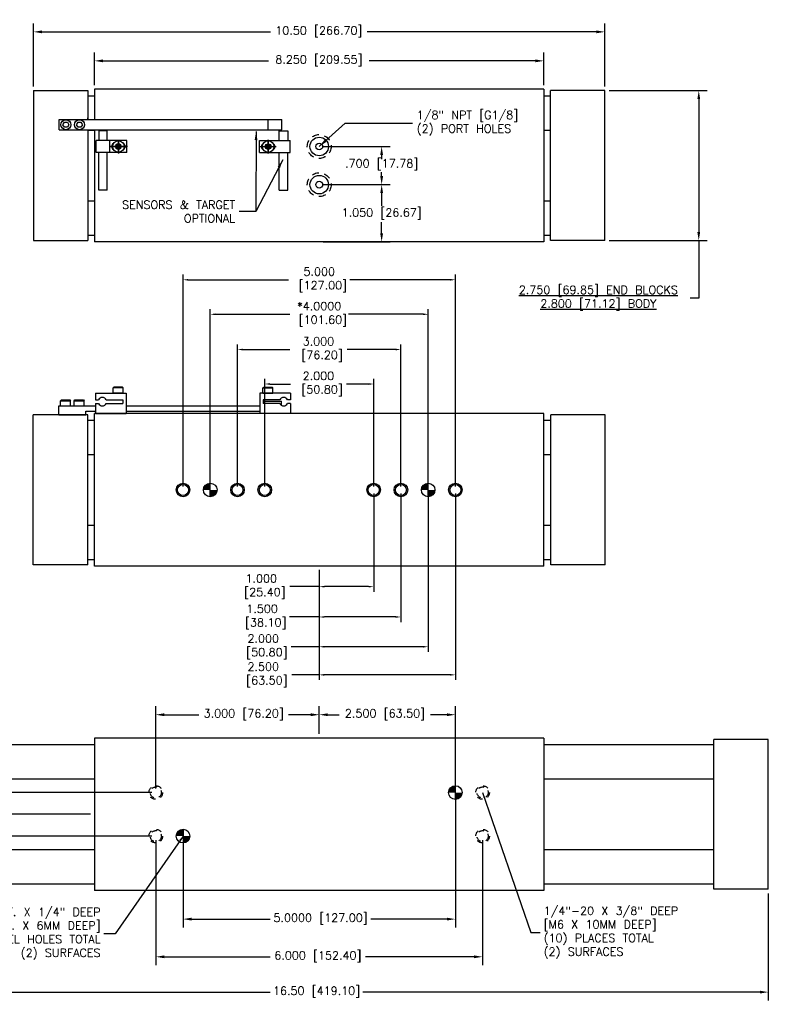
# Model space of a CAD drawing. Extents: x 10.2 to 60.7, y -52.7 to 28.6.
# Tile 2 of 2: x 46.9 to 60.7, y 10.4 to 28.5. Entities that reach past the tile are written whole.
import ezdxf

# ---------------------------------------------------------------- set-up
doc = ezdxf.new("R2010")
doc.units = 0
doc.header["$MEASUREMENT"] = 0
for name, pattern in [('CENTER', [2, 1.25, -0.25, 0.25, -0.25]), ('CENTER2', [1.125, 0.75, -0.125, 0.125, -0.125]), ('DASHED', [0.75, 0.5, -0.25]), ('HIDDEN2', [0.1875, 0.125, -0.0625])]:
    doc.linetypes.add(name, pattern=pattern)
doc.layers.get('0').update_dxf_attribs({"linetype": 'CONTINUOUS'})
doc.layers.get('DEFPOINTS').update_dxf_attribs({"linetype": 'CONTINUOUS'})
doc.layers.add('1', color=7, linetype='CONTINUOUS')
doc.styles.get("Standard").update_dxf_attribs({"font": 'txt.shx', "height": 0.15})
doc.styles.add('STYLE1', font='PER_____.TTF', dxfattribs={"height": 0.15})
doc.dimstyles.new('MILLOMETRIC', dxfattribs={"dimscale": 0, "dimtxt": 0.15, "dimasz": 0.156, "dimexe": 0.156, "dimexo": 0.075, "dimgap": 0.075, "dimtad": 0, "dimtih": 1, "dimtoh": 1, "dimdec": 3, "dimzin": 4, "dimdsep": 46, "dimtxsty": 'Standard', "dimcen": 0.09, "dimadec": 0, "dimazin": 0, "dimtfac": 1, "dimtdec": 3, "dimtofl": 0, "dimtmove": 0, "dimatfit": 3, "dimfxl": 1, "dimtolj": 1, "dimtzin": 4, "dimarcsym": 0})
doc.dimstyles.get("Standard").update_dxf_attribs({"dimtxt": 0.125, "dimasz": 0.094, "dimexe": 0.094, "dimexo": 0.0625, "dimgap": 0.0625, "dimtad": 0, "dimtih": 1, "dimtoh": 1, "dimdec": 3, "dimzin": 4, "dimdsep": 46, "dimtxsty": 'STYLE1', "dimcen": 0.09, "dimadec": 0, "dimazin": 0, "dimtfac": 1, "dimtdec": 4, "dimtofl": 0, "dimtmove": 0, "dimatfit": 3, "dimfxl": 1, "dimtolj": 1, "dimtzin": 4, "dimarcsym": 0})

# ---------------------------------------------------------------- blocks, each defined once
blk = doc.blocks.new('*D253')
at = {"color": 0, "linetype": 'ByBlock'}
for p, q in [((67.756, -4.238), (67.756, -3.079)), ((67.912, -3.235), (72.107, -3.235)), ((78.09, -3.235), (73.882, -3.235)), ((78.246, -4.238), (78.246, -3.079))]:
    blk.add_line(p, q, dxfattribs=at)
for points in [[(67.912, -3.209), (67.912, -3.261), (67.756, -3.235)], [(78.09, -3.209), (78.09, -3.261), (78.246, -3.235)]]:
    blk.add_solid(points, dxfattribs=at)
at = {"layer": 'DEFPOINTS', "color": 0, "linetype": 'ByBlock'}
for p in [(78.246, -3.235), (67.756, -4.313), (78.246, -4.313)]:
    blk.add_point(p, dxfattribs=at)
at = {"color": 0, "linetype": 'ByBlock', "insert": (72.994, -3.235), "char_height": 0.15, "attachment_point": 5}
blk.add_mtext('\\A1;10.50 [266.70]', dxfattribs=at)
blk = doc.blocks.new('*D254')
at = {"color": 0, "linetype": 'ByBlock'}
for p, q in [((44.195, 12.433), (44.195, 10.466)), ((60.685, 12.433), (60.685, 10.466)), ((44.351, 10.622), (51.541, 10.622)), ((60.529, 10.622), (53.241, 10.622))]:
    blk.add_line(p, q, dxfattribs=at)
for points in [[(44.351, 10.648), (44.351, 10.596), (44.195, 10.622)], [(60.529, 10.648), (60.529, 10.596), (60.685, 10.622)]]:
    blk.add_solid(points, dxfattribs=at)
at = {"layer": 'DEFPOINTS', "color": 0, "linetype": 'ByBlock'}
for p in [(44.195, 12.508), (60.685, 12.508), (60.685, 10.622)]:
    blk.add_point(p, dxfattribs=at)
at = {"color": 0, "linetype": 'ByBlock', "insert": (52.391, 10.622), "char_height": 0.15, "attachment_point": 5}
blk.add_mtext('\\A1;16.50 [419.10]', dxfattribs=at)
blk = doc.blocks.new('*D289')
at = {"color": 0, "linetype": 'ByBlock'}
for p, q in [((45.669, -11.072), (46.896, -11.072)), ((46.74, -11.228), (46.74, -11.459)), ((46.74, -11.966), (46.74, -11.759)), ((45.669, -12.122), (46.896, -12.122))]:
    blk.add_line(p, q, dxfattribs=at)
for points in [[(46.714, -11.228), (46.766, -11.228), (46.74, -11.072)], [(46.714, -11.966), (46.766, -11.966), (46.74, -12.122)]]:
    blk.add_solid(points, dxfattribs=at)
at = {"layer": 'DEFPOINTS', "color": 0, "linetype": 'ByBlock'}
for p in [(45.594, -11.072), (46.74, -11.072), (45.594, -12.122)]:
    blk.add_point(p, dxfattribs=at)
at = {"color": 0, "linetype": 'ByBlock', "insert": (46.74, -11.609), "char_height": 0.15, "attachment_point": 5}
blk.add_mtext('\\A1;1.050 [26.67]', dxfattribs=at)
blk = doc.blocks.new('*D290')
at = {"color": 0, "linetype": 'ByBlock'}
for p, q in [((45.669, -10.372), (46.896, -10.372)), ((46.74, -10.528), (46.74, -10.603)), ((46.74, -10.916), (46.74, -10.841)), ((45.669, -11.072), (46.896, -11.072))]:
    blk.add_line(p, q, dxfattribs=at)
for points in [[(46.714, -10.528), (46.766, -10.528), (46.74, -10.372)], [(46.714, -10.916), (46.766, -10.916), (46.74, -11.072)]]:
    blk.add_solid(points, dxfattribs=at)
at = {"layer": 'DEFPOINTS', "color": 0, "linetype": 'ByBlock'}
for p in [(45.594, -10.372), (46.74, -10.372), (45.594, -11.072)]:
    blk.add_point(p, dxfattribs=at)
at = {"color": 0, "linetype": 'ByBlock', "insert": (46.74, -10.707), "char_height": 0.15, "attachment_point": 5}
blk.add_mtext('\\A1;.700 [17.78]', dxfattribs=at)
blk = doc.blocks.new('*D292')
at = {"color": 0, "linetype": 'ByBlock'}
for p, q in [((57.76, 27.158), (59.564, 27.158)), ((59.408, 27.002), (59.408, 24.564)), ((57.76, 24.408), (59.564, 24.408)), ((59.408, 24.408), (59.408, 23.352)), ((59.408, 23.352), (59.252, 23.352))]:
    blk.add_line(p, q, dxfattribs=at)
for points in [[(59.382, 27.002), (59.434, 27.002), (59.408, 27.158)], [(59.382, 24.564), (59.434, 24.564), (59.408, 24.408)]]:
    blk.add_solid(points, dxfattribs=at)
at = {"layer": 'DEFPOINTS', "color": 0, "linetype": 'ByBlock'}
for p in [(57.685, 27.158), (57.685, 24.408), (59.408, 24.408)]:
    blk.add_point(p, dxfattribs=at)
at = {"color": 0, "linetype": 'ByBlock', "insert": (57.565, 23.352), "char_height": 0.15, "attachment_point": 5}
blk.add_mtext('\\A1;\\L2.750 [69.85] END BLOCKS\\P2.800 [71.12] BODY', dxfattribs=at)
blk = doc.blocks.new('*D293')
at = {"color": 0, "linetype": 'ByBlock'}
for p, q in [((49.005, 13.187), (49.005, 10.893)), ((55.005, 13.187), (55.005, 10.893)), ((49.161, 11.049), (51.105, 11.049)), ((54.849, 11.049), (52.855, 11.049))]:
    blk.add_line(p, q, dxfattribs=at)
for points in [[(49.161, 11.075), (49.161, 11.023), (49.005, 11.049)], [(54.849, 11.075), (54.849, 11.023), (55.005, 11.049)]]:
    blk.add_solid(points, dxfattribs=at)
at = {"layer": 'DEFPOINTS', "color": 0, "linetype": 'ByBlock'}
for p in [(49.005, 13.262), (55.005, 13.262), (49.005, 11.049)]:
    blk.add_point(p, dxfattribs=at)
at = {"color": 0, "linetype": 'ByBlock', "insert": (51.98, 11.049), "char_height": 0.15, "attachment_point": 5}
blk.add_mtext('\\A1;6.000 [152.40]', dxfattribs=at)
blk = doc.blocks.new('*D294')
at = {"color": 0, "linetype": 'ByBlock'}
for p, q in [((49.44, 14.358), (49.44, 15.866)), ((52.44, 15.358), (52.44, 15.866)), ((49.596, 15.71), (50.229, 15.71)), ((52.284, 15.71), (51.879, 15.71))]:
    blk.add_line(p, q, dxfattribs=at)
for points in [[(49.596, 15.736), (49.596, 15.684), (49.44, 15.71)], [(52.284, 15.736), (52.284, 15.684), (52.44, 15.71)]]:
    blk.add_solid(points, dxfattribs=at)
at = {"layer": 'DEFPOINTS', "color": 0, "linetype": 'ByBlock'}
for p in [(52.44, 15.71), (52.44, 15.283), (49.44, 14.283)]:
    blk.add_point(p, dxfattribs=at)
at = {"color": 0, "linetype": 'ByBlock', "insert": (51.054, 15.71), "char_height": 0.15, "attachment_point": 5}
blk.add_mtext('\\A1;3.000 [76.20]', dxfattribs=at)
blk = doc.blocks.new('*D295')
at = {"color": 0, "linetype": 'ByBlock'}
for p, q in [((54.94, 14.208), (54.94, 11.805)), ((49.94, 13.408), (49.94, 11.805)), ((50.096, 11.961), (51.54, 11.961)), ((54.784, 11.961), (53.39, 11.961))]:
    blk.add_line(p, q, dxfattribs=at)
for points in [[(50.096, 11.987), (50.096, 11.935), (49.94, 11.961)], [(54.784, 11.987), (54.784, 11.935), (54.94, 11.961)]]:
    blk.add_solid(points, dxfattribs=at)
at = {"layer": 'DEFPOINTS', "color": 0, "linetype": 'ByBlock'}
for p in [(54.94, 14.283), (49.94, 13.483), (54.94, 11.961)]:
    blk.add_point(p, dxfattribs=at)
at = {"color": 0, "linetype": 'ByBlock', "insert": (52.465, 11.961), "char_height": 0.15, "attachment_point": 5}
blk.add_mtext('\\A1;5.0000 [127.00]', dxfattribs=at)
blk = doc.blocks.new('*D296')
at = {"color": 0, "linetype": 'ByBlock'}
for p, q in [((52.44, 15.358), (52.44, 15.866)), ((54.94, 14.358), (54.94, 15.866)), ((52.596, 15.71), (52.809, 15.71)), ((54.784, 15.71), (54.484, 15.71))]:
    blk.add_line(p, q, dxfattribs=at)
for points in [[(52.596, 15.736), (52.596, 15.684), (52.44, 15.71)], [(54.784, 15.736), (54.784, 15.684), (54.94, 15.71)]]:
    blk.add_solid(points, dxfattribs=at)
at = {"layer": 'DEFPOINTS', "color": 0, "linetype": 'ByBlock'}
for p in [(52.44, 15.71), (52.44, 15.283), (54.94, 14.283)]:
    blk.add_point(p, dxfattribs=at)
at = {"color": 0, "linetype": 'ByBlock', "insert": (53.647, 15.71), "char_height": 0.15, "attachment_point": 5}
blk.add_mtext('\\A1;2.500 [63.50]', dxfattribs=at)
blk = doc.blocks.new('*D297')
at = {"color": 0, "linetype": 'ByBlock'}
for p, q in [((41.702, 14.283), (41.702, 15.147)), ((41.702, 15.147), (41.858, 15.147)), ((49.365, 14.283), (41.546, 14.283)), ((41.702, 13.639), (41.702, 14.127)), ((49.365, 13.483), (41.546, 13.483))]:
    blk.add_line(p, q, dxfattribs=at)
for points in [[(41.676, 14.127), (41.728, 14.127), (41.702, 14.283)], [(41.676, 13.639), (41.728, 13.639), (41.702, 13.483)]]:
    blk.add_solid(points, dxfattribs=at)
at = {"layer": 'DEFPOINTS', "color": 0, "linetype": 'ByBlock'}
for p in [(49.44, 14.283), (41.702, 13.483), (49.44, 13.483)]:
    blk.add_point(p, dxfattribs=at)
at = {"color": 0, "linetype": 'ByBlock', "insert": (42.62, 15.147), "char_height": 0.15, "attachment_point": 5}
blk.add_mtext('\\A1;.800 [20.32]', dxfattribs=at)
blk = doc.blocks.new('*D298')
at = {"color": 0, "linetype": 'ByBlock'}
for p, q in [((42.398, 14.439), (42.398, 14.65)), ((42.398, 14.65), (42.554, 14.65)), ((49.365, 14.283), (42.242, 14.283)), ((48.24, 13.883), (42.242, 13.883)), ((42.398, 13.727), (42.398, 13.571))]:
    blk.add_line(p, q, dxfattribs=at)
for points in [[(42.372, 14.439), (42.424, 14.439), (42.398, 14.283)], [(42.372, 13.727), (42.424, 13.727), (42.398, 13.883)]]:
    blk.add_solid(points, dxfattribs=at)
at = {"layer": 'DEFPOINTS', "color": 0, "linetype": 'ByBlock'}
for p in [(49.44, 14.283), (42.398, 13.883), (48.315, 13.883)]:
    blk.add_point(p, dxfattribs=at)
at = {"color": 0, "linetype": 'ByBlock', "insert": (43.267, 14.65), "char_height": 0.15, "attachment_point": 5}
blk.add_mtext('\\A1;.400 [10.16]', dxfattribs=at)
blk = doc.blocks.new('*D301')
at = {"color": 0, "linetype": 'ByBlock'}
for p, q in [((68.201, 15.137), (68.201, 15.739)), ((76.451, 15.137), (76.451, 15.739)), ((68.357, 15.583), (71.395, 15.583)), ((76.295, 15.583), (73.245, 15.583))]:
    blk.add_line(p, q, dxfattribs=at)
for points in [[(68.357, 15.609), (68.357, 15.557), (68.201, 15.583)], [(76.295, 15.609), (76.295, 15.557), (76.451, 15.583)]]:
    blk.add_solid(points, dxfattribs=at)
at = {"layer": 'DEFPOINTS', "color": 0, "linetype": 'ByBlock'}
for p in [(76.451, 15.583), (68.201, 15.062), (76.451, 15.062)]:
    blk.add_point(p, dxfattribs=at)
at = {"color": 0, "linetype": 'ByBlock', "insert": (72.32, 15.583), "char_height": 0.15, "attachment_point": 5}
blk.add_mtext('\\A1;8.250 [209.55]', dxfattribs=at)
blk = doc.blocks.new('*D369')
at = {"color": 0, "linetype": 'ByBlock'}
for p, q in [((49.94, 19.895), (49.94, 23.782)), ((50.034, 23.688), (51.877, 23.688)), ((54.846, 23.688), (53.002, 23.688)), ((54.94, 19.895), (54.94, 23.782))]:
    blk.add_line(p, q, dxfattribs=at)
for points in [[(50.034, 23.703), (50.034, 23.672), (49.94, 23.688)], [(54.846, 23.703), (54.846, 23.672), (54.94, 23.688)]]:
    blk.add_solid(points, dxfattribs=at)
at = {"layer": 'DEFPOINTS', "color": 0, "linetype": 'ByBlock'}
for p in [(54.94, 23.688), (49.94, 19.833), (54.94, 19.833)]:
    blk.add_point(p, dxfattribs=at)
at = {"color": 0, "linetype": 'ByBlock', "insert": (52.44, 23.688), "char_height": 0.15, "attachment_point": 5}
blk.add_mtext('\\A1;5.000\\P [127.00]', dxfattribs=at)
blk = doc.blocks.new('*D370')
at = {"color": 0, "linetype": 'ByBlock'}
for p, q in [((50.44, 19.895), (50.44, 23.149)), ((54.44, 19.895), (54.44, 23.149)), ((50.534, 23.055), (51.902, 23.055)), ((54.346, 23.055), (52.977, 23.055))]:
    blk.add_line(p, q, dxfattribs=at)
for points in [[(50.534, 23.071), (50.534, 23.039), (50.44, 23.055)], [(54.346, 23.071), (54.346, 23.039), (54.44, 23.055)]]:
    blk.add_solid(points, dxfattribs=at)
at = {"layer": 'DEFPOINTS', "color": 0, "linetype": 'ByBlock'}
for p in [(54.44, 23.055), (50.44, 19.833), (54.44, 19.833)]:
    blk.add_point(p, dxfattribs=at)
at = {"color": 0, "linetype": 'ByBlock', "insert": (52.44, 23.055), "char_height": 0.15, "attachment_point": 5}
blk.add_mtext('\\A1;*4.0000\\P [101.60]', dxfattribs=at)
blk = doc.blocks.new('*D371')
at = {"color": 0, "linetype": 'ByBlock'}
for p, q in [((53.44, 19.77), (53.44, 17.965)), ((52.44, 18.37), (52.44, 17.965)), ((52.44, 18.059), (51.901, 18.059)), ((53.346, 18.059), (52.534, 18.059))]:
    blk.add_line(p, q, dxfattribs=at)
for points in [[(52.534, 18.074), (52.534, 18.043), (52.44, 18.059)], [(53.346, 18.074), (53.346, 18.043), (53.44, 18.059)]]:
    blk.add_solid(points, dxfattribs=at)
at = {"layer": 'DEFPOINTS', "color": 0, "linetype": 'ByBlock'}
for p in [(53.44, 19.833), (52.44, 18.433), (53.44, 18.059)]:
    blk.add_point(p, dxfattribs=at)
at = {"color": 0, "linetype": 'ByBlock', "insert": (51.376, 18.059), "char_height": 0.15, "attachment_point": 5}
blk.add_mtext('\\A1;1.000\\P [25.40]', dxfattribs=at)
blk = doc.blocks.new('*D372')
at = {"color": 0, "linetype": 'ByBlock'}
for p, q in [((53.94, 19.77), (53.94, 17.409)), ((52.44, 18.37), (52.44, 17.409)), ((52.44, 17.503), (51.892, 17.503)), ((53.846, 17.503), (52.534, 17.503))]:
    blk.add_line(p, q, dxfattribs=at)
for points in [[(52.534, 17.518), (52.534, 17.487), (52.44, 17.503)], [(53.846, 17.518), (53.846, 17.487), (53.94, 17.503)]]:
    blk.add_solid(points, dxfattribs=at)
at = {"layer": 'DEFPOINTS', "color": 0, "linetype": 'ByBlock'}
for p in [(53.94, 19.833), (52.44, 18.433), (53.94, 17.503)]:
    blk.add_point(p, dxfattribs=at)
at = {"color": 0, "linetype": 'ByBlock', "insert": (51.392, 17.503), "char_height": 0.15, "attachment_point": 5}
blk.add_mtext('\\A1;1.500\\P [38.10]', dxfattribs=at)
blk = doc.blocks.new('*D373')
at = {"color": 0, "linetype": 'ByBlock'}
for p, q in [((54.44, 19.77), (54.44, 16.863)), ((52.44, 18.37), (52.44, 16.863)), ((52.44, 16.957), (51.924, 16.957)), ((54.346, 16.957), (52.534, 16.957))]:
    blk.add_line(p, q, dxfattribs=at)
for points in [[(52.534, 16.973), (52.534, 16.941), (52.44, 16.957)], [(54.346, 16.973), (54.346, 16.941), (54.44, 16.957)]]:
    blk.add_solid(points, dxfattribs=at)
at = {"layer": 'DEFPOINTS', "color": 0, "linetype": 'ByBlock'}
for p in [(54.44, 19.833), (52.44, 18.433), (54.44, 16.957)]:
    blk.add_point(p, dxfattribs=at)
at = {"color": 0, "linetype": 'ByBlock', "insert": (51.412, 16.957), "char_height": 0.15, "attachment_point": 5}
blk.add_mtext('\\A1;2.000\\P [50.80]', dxfattribs=at)
blk = doc.blocks.new('*D374')
at = {"color": 0, "linetype": 'ByBlock'}
for p, q in [((54.94, 19.77), (54.94, 16.347)), ((52.44, 18.37), (52.44, 16.347)), ((52.44, 16.441), (51.937, 16.441)), ((54.846, 16.441), (52.534, 16.441))]:
    blk.add_line(p, q, dxfattribs=at)
for points in [[(52.534, 16.457), (52.534, 16.426), (52.44, 16.441)], [(54.846, 16.457), (54.846, 16.426), (54.94, 16.441)]]:
    blk.add_solid(points, dxfattribs=at)
at = {"layer": 'DEFPOINTS', "color": 0, "linetype": 'ByBlock'}
for p in [(54.94, 19.833), (52.44, 18.433), (54.94, 16.441)]:
    blk.add_point(p, dxfattribs=at)
at = {"color": 0, "linetype": 'ByBlock', "insert": (51.412, 16.441), "char_height": 0.15, "attachment_point": 5}
blk.add_mtext('\\A1;2.500\\P [63.50]', dxfattribs=at)
blk = doc.blocks.new('*D375')
at = {"color": 0, "linetype": 'ByBlock'}
for p, q in [((51.44, 19.895), (51.44, 21.87)), ((53.44, 19.895), (53.44, 21.87)), ((51.534, 21.776), (51.913, 21.776)), ((53.346, 21.776), (52.938, 21.776))]:
    blk.add_line(p, q, dxfattribs=at)
for points in [[(51.534, 21.792), (51.534, 21.76), (51.44, 21.776)], [(53.346, 21.792), (53.346, 21.76), (53.44, 21.776)]]:
    blk.add_solid(points, dxfattribs=at)
at = {"layer": 'DEFPOINTS', "color": 0, "linetype": 'ByBlock'}
for p in [(53.44, 21.776), (51.44, 19.833), (53.44, 19.833)]:
    blk.add_point(p, dxfattribs=at)
at = {"color": 0, "linetype": 'ByBlock', "insert": (52.426, 21.776), "char_height": 0.15, "attachment_point": 5}
blk.add_mtext('\\A1;2.000\\P [50.80]', dxfattribs=at)
blk = doc.blocks.new('*D376')
at = {"color": 0, "linetype": 'ByBlock'}
for p, q in [((50.94, 19.895), (50.94, 22.503)), ((51.034, 22.409), (51.901, 22.409)), ((53.846, 22.409), (52.951, 22.409)), ((53.94, 19.895), (53.94, 22.503))]:
    blk.add_line(p, q, dxfattribs=at)
for points in [[(51.034, 22.424), (51.034, 22.393), (50.94, 22.409)], [(53.846, 22.424), (53.846, 22.393), (53.94, 22.409)]]:
    blk.add_solid(points, dxfattribs=at)
at = {"layer": 'DEFPOINTS', "color": 0, "linetype": 'ByBlock'}
for p in [(50.94, 22.409), (50.94, 19.833), (53.94, 19.833)]:
    blk.add_point(p, dxfattribs=at)
at = {"color": 0, "linetype": 'ByBlock', "insert": (52.426, 22.409), "char_height": 0.15, "attachment_point": 5}
blk.add_mtext('\\A1;3.000\\P [76.20]', dxfattribs=at)

msp = doc.modelspace()

# ---------------------------------------------------------------- hatches: boundary and pattern name
for points in [[(50.31485, 19.83273), (50.43985, 19.83273), (50.43985, 19.95773, 0.41421356)], [(54.31485, 19.83273), (54.43985, 19.83273), (54.43985, 19.95773, 0.41421356)], [(50.43985, 19.70773, 0.41421356), (50.56485, 19.83273), (50.43985, 19.83273)], [(54.43985, 19.70773, 0.41421356), (54.56485, 19.83273), (54.43985, 19.83273)], [(54.81485, 14.28288), (54.93985, 14.28288), (54.93985, 14.40788, 0.41421356)], [(54.93985, 14.15788, 0.41421356), (55.06485, 14.28288), (54.93985, 14.28288)], [(49.93985, 13.60788, 0.41421356), (49.81485, 13.48288), (49.93985, 13.48288)], [(50.06485, 13.48288), (49.93985, 13.48288), (49.93985, 13.35788, 0.41421356)]]:
    msp.add_hatch(color=256).paths.add_polyline_path(points)

# ---------------------------------------------------------------- linework, layer by layer
at = {"linetype": 'Continuous'}
for p, q in [((47.19485, 27.15758), (47.19485, 24.40758)), ((47.19485, 27.15758), (48.19485, 27.15758)), ((48.19485, 27.15758), (48.19485, 26.62633)), ((56.56485, 27.18258), (48.31485, 27.18258)), ((56.56485, 27.18258), (56.56485, 24.38258)), ((57.68485, 27.15758), (56.68485, 27.15758)), ((56.68485, 24.40758), (56.68485, 27.15758)), ((56.68485, 24.40758), (56.68485, 27.15758)), ((56.68485, 24.40758), (56.68485, 27.15758)), ((57.68485, 24.40758), (57.68485, 27.15758)), ((48.19485, 26.43883), (48.19485, 24.40758)), ((48.31485, 26.43883), (48.31485, 24.38258)), ((48.54984, 26.42284), (48.39236, 26.42284)), ((51.70486, 26.42165), (51.86234, 26.42165)), ((56.56485, 26.43308), (56.56485, 25.13208)), ((47.19485, 24.40758), (48.19485, 24.40758)), ((56.56485, 24.38258), (48.31485, 24.38258)), ((57.68485, 24.40758), (56.68485, 24.40758)), ((47.18985, 18.45773), (47.18985, 21.20773)), ((48.18985, 21.20773), (47.18985, 21.20773)), ((48.18985, 21.20773), (48.15739, 21.20773)), ((48.18985, 18.45773), (48.18985, 21.20773)), ((56.56485, 21.23273), (48.31485, 21.23273)), ((48.31485, 18.43273), (48.31485, 21.23273)), ((48.33399, 21.23273), (48.89649, 21.23273)), ((51.91071, 21.23273), (51.34821, 21.23273)), ((56.56485, 18.43273), (56.56485, 21.23273)), ((57.68985, 21.20773), (56.68985, 21.20773)), ((56.68985, 18.45773), (56.68985, 21.20773)), ((57.68985, 18.45773), (57.68985, 21.20773)), ((48.18985, 18.45773), (47.18985, 18.45773)), ((56.56485, 18.43273), (48.31485, 18.43273)), ((57.68985, 18.45773), (56.68985, 18.45773)), ((56.56485, 15.28288), (48.31485, 15.28288)), ((48.31485, 15.28288), (48.31485, 12.48288)), ((56.56485, 15.28288), (56.56485, 12.48288)), ((59.68485, 12.50788), (59.68485, 15.25788)), ((60.68485, 15.25788), (59.68485, 15.25788)), ((59.68485, 12.50788), (59.68485, 15.25788)), ((60.68485, 12.50788), (60.68485, 15.25788)), ((56.56485, 14.53338), (56.56485, 13.23238)), ((56.56485, 12.48288), (48.31485, 12.48288)), ((60.68485, 12.50788), (59.68485, 12.50788))]:
    msp.add_line(p, q, dxfattribs=at)
at = {"linetype": 'CENTER'}
msp.add_line((48.31485, 27.18258), (48.31485, 26.62633), dxfattribs=at)
at = {"color": 7, "linetype": 'Continuous'}
for p, q in [((48.31485, 27.05808), (48.19485, 27.05808)), ((56.68485, 27.05808), (56.56485, 27.05808)), ((48.19485, 26.43308), (48.31485, 26.43308)), ((48.54984, 26.24195), (48.54984, 26.42284)), ((48.54984, 26.2732), (48.54984, 26.42284)), ((51.70486, 26.27202), (51.70486, 26.42165)), ((51.70486, 26.24077), (51.70486, 26.42165)), ((56.56485, 26.43308), (56.68485, 26.43308)), ((48.3461, 26.0232), (48.3461, 26.24195)), ((48.5961, 26.0232), (48.5961, 26.24195)), ((48.9086, 26.0232), (48.9086, 26.24195)), ((51.3461, 26.02202), (51.3461, 26.24077)), ((51.9086, 26.02202), (51.9086, 26.24077)), ((48.39236, 25.3332), (48.39236, 26.0232)), ((48.54984, 25.3332), (48.54984, 26.0232)), ((48.7211, 26.15062), (48.75235, 26.16866)), ((48.75235, 26.16866), (48.7211, 26.15062)), ((48.7211, 26.11454), (48.7211, 26.15062)), ((48.7211, 26.15062), (48.7211, 26.11454)), ((48.75235, 26.09649), (48.7211, 26.11454)), ((48.7211, 26.11454), (48.75235, 26.09649)), ((48.75235, 26.16866), (48.7836, 26.15062)), ((48.7836, 26.15062), (48.75235, 26.16866)), ((48.7836, 26.11454), (48.75235, 26.09649)), ((48.75235, 26.09649), (48.7836, 26.11454)), ((48.7836, 26.15062), (48.7836, 26.11454)), ((48.7836, 26.11454), (48.7836, 26.15062)), ((51.50235, 26.16748), (51.4711, 26.14943)), ((51.4711, 26.14943), (51.4711, 26.11335)), ((51.4711, 26.11335), (51.50235, 26.09531)), ((51.5336, 26.14943), (51.50235, 26.16748)), ((51.50235, 26.09531), (51.5336, 26.11335)), ((51.5336, 26.11335), (51.5336, 26.14943)), ((51.70486, 25.33202), (51.70486, 26.02202)), ((51.86234, 25.33202), (51.86234, 26.02202)), ((48.54984, 25.33145), (48.39236, 25.33145)), ((51.70486, 25.33027), (51.86234, 25.33027)), ((48.31485, 25.13208), (48.19485, 25.13208)), ((56.68485, 25.13208), (56.56485, 25.13208)), ((48.19485, 24.50708), (48.31485, 24.50708)), ((56.56485, 24.50708), (56.68485, 24.50708)), ((48.33399, 21.60848), (48.33399, 21.48373)), ((48.33399, 21.60848), (48.89649, 21.60848)), ((48.89649, 21.60848), (48.89649, 21.23273)), ((51.34821, 21.60848), (51.34821, 21.23273)), ((51.91071, 21.60848), (51.34821, 21.60848)), ((51.91071, 21.60848), (51.91071, 21.48373)), ((48.33399, 21.48373), (48.38752, 21.48373)), ((48.33399, 21.42123), (48.38752, 21.42123)), ((48.33399, 21.42123), (48.33399, 21.23273)), ((48.53045, 21.48373), (48.83399, 21.48373)), ((48.53045, 21.42123), (48.83399, 21.42123)), ((48.83399, 21.48373), (48.83399, 21.42123)), ((51.41071, 21.48373), (51.41071, 21.42123)), ((51.71425, 21.48373), (51.41071, 21.48373)), ((51.71425, 21.42123), (51.41071, 21.42123)), ((51.91071, 21.48373), (51.85718, 21.48373)), ((51.91071, 21.42123), (51.85718, 21.42123)), ((51.91071, 21.42123), (51.91071, 21.23273)), ((48.31485, 21.10823), (48.18985, 21.10823)), ((56.68985, 21.10823), (56.56485, 21.10823)), ((48.18985, 20.48323), (48.31485, 20.48323)), ((56.56485, 20.48323), (56.68985, 20.48323)), ((48.31485, 19.18223), (48.18985, 19.18223)), ((56.68985, 19.18223), (56.56485, 19.18223)), ((48.18985, 18.55723), (48.31485, 18.55723)), ((56.56485, 18.55723), (56.68985, 18.55723)), ((48.31485, 15.15838), (45.19485, 15.15838)), ((59.68485, 15.15838), (56.56485, 15.15838)), ((45.19485, 14.53338), (48.31485, 14.53338)), ((56.56485, 14.53338), (59.68485, 14.53338)), ((48.31485, 13.23238), (45.19485, 13.23238)), ((59.68485, 13.23238), (56.56485, 13.23238)), ((45.19485, 12.60738), (48.31485, 12.60738)), ((56.56485, 12.60738), (59.68485, 12.60738))]:
    msp.add_line(p, q, dxfattribs=at)
at = {"color": 7, "linetype": 'CENTER2'}
for p, q in [((48.75235, 26.00758), (48.75235, 26.2552)), ((48.75235, 26.00758), (48.75235, 26.2552)), ((51.50235, 26.00758), (51.50235, 26.2552)), ((51.50235, 26.00639), (51.50235, 26.25402)), ((48.5866, 26.13258), (48.8991, 26.13258)), ((48.9181, 26.13258), (48.6056, 26.13258)), ((51.3366, 26.13139), (51.6491, 26.13139))]:
    msp.add_line(p, q, dxfattribs=at)
for p, q in [((50.43985, 19.70773), (50.43985, 19.95773)), ((54.43985, 19.70773), (54.43985, 19.95773)), ((54.93985, 14.15788), (54.93985, 14.40788)), ((49.93985, 13.60788), (49.93985, 13.35788))]:
    msp.add_line(p, q)
at = {"color": 7, "linetype": 'Continuous'}
for centre, radius in [((48.75235, 26.13258), 0.1065), ((48.75235, 26.13258), 0.1065), ((51.50235, 26.13139), 0.1065), ((48.75235, 26.13258), 0.05063), ((48.75235, 26.13258), 0.05063), ((51.50235, 26.13139), 0.05063), ((49.93985, 19.83273), 0.125), ((49.93985, 19.83273), 0.1005), ((50.43985, 19.83273), 0.125), ((50.93985, 19.83273), 0.125), ((50.93985, 19.83273), 0.1005), ((51.43985, 19.83273), 0.125), ((51.43985, 19.83273), 0.1005), ((53.43985, 19.83273), 0.125), ((53.43985, 19.83273), 0.1005), ((53.93985, 19.83273), 0.125), ((53.93985, 19.83273), 0.1005), ((54.43985, 19.83273), 0.125), ((54.93985, 19.83273), 0.125), ((54.93985, 19.83273), 0.1005)]:
    msp.add_circle(centre, radius, dxfattribs=at)
at = {"linetype": 'HIDDEN2'}
for centre in [(52.43985, 26.13258), (52.43985, 25.43258)]:
    msp.add_circle(centre, 0.21875, dxfattribs=at)
at = {"linetype": 'Continuous'}
for centre, radius in [((52.43985, 26.13258), 0.1695), ((52.43985, 26.13258), 0.0625), ((52.43985, 25.43258), 0.1695), ((52.43985, 25.43258), 0.0625)]:
    msp.add_circle(centre, radius, dxfattribs=at)
at = {"linetype": 'DASHED', "ltscale": 0.135}
for centre, radius in [((49.43985, 14.28288), 0.125), ((49.43985, 14.28288), 0.125), ((49.43985, 14.28288), 0.102), ((49.43985, 14.28288), 0.102), ((55.43985, 14.28288), 0.125), ((55.43985, 14.28288), 0.102), ((49.43985, 13.48288), 0.125), ((49.43985, 13.48288), 0.102), ((55.43985, 13.48288), 0.125), ((55.43985, 13.48288), 0.102)]:
    msp.add_circle(centre, radius, dxfattribs=at)
for centre in [(54.93985, 14.28288), (49.93985, 13.48288)]:
    msp.add_circle(centre, 0.125)
at = {"color": 7, "linetype": 'Continuous'}
for centre, start, end in [((48.45899, 21.45248), 23.618258, 156.381742), ((51.78571, 21.45248), 23.618258, 156.381742), ((48.45899, 21.45248), 203.618258, 336.381742), ((51.78571, 21.45248), 203.618258, 336.381742)]:
    msp.add_arc(centre, 0.078, start, end, dxfattribs=at)
at = {"layer": '1', "linetype": 'Continuous'}
for p, q in [((47.66385, 26.43883), (47.66385, 26.62633)), ((47.66385, 26.62633), (51.75385, 26.62633)), ((47.73458, 26.53258), (47.76172, 26.57958)), ((47.76172, 26.57958), (47.81599, 26.57958)), ((47.81599, 26.57958), (47.84312, 26.53258)), ((47.98458, 26.53258), (48.01172, 26.57958)), ((48.01172, 26.57958), (48.06599, 26.57958)), ((48.06599, 26.57958), (48.09312, 26.53258)), ((48.19485, 26.62633), (48.19485, 26.65758)), ((51.50385, 26.43883), (51.50385, 26.62514)), ((51.50385, 26.43883), (51.50385, 26.62514)), ((51.75385, 26.43883), (51.75385, 26.62514)), ((51.75385, 26.43883), (51.75385, 26.62514)), ((47.66385, 26.43883), (51.75385, 26.43883)), ((47.76172, 26.48558), (47.73458, 26.53258)), ((47.81599, 26.48558), (47.76172, 26.48558)), ((47.84312, 26.53258), (47.81599, 26.48558)), ((48.01172, 26.48558), (47.98458, 26.53258)), ((48.06599, 26.48558), (48.01172, 26.48558)), ((48.09312, 26.53258), (48.06599, 26.48558)), ((48.67035, 21.72048), (48.65535, 21.70548)), ((48.65535, 21.60848), (48.65535, 21.70548)), ((48.83935, 21.70548), (48.65535, 21.70548)), ((48.82435, 21.72048), (48.67035, 21.72048)), ((48.83935, 21.70548), (48.82435, 21.72048)), ((48.83935, 21.60848), (48.83935, 21.70548)), ((51.40535, 21.70548), (51.42035, 21.72048)), ((51.40535, 21.70548), (51.58935, 21.70548)), ((51.40535, 21.60848), (51.40535, 21.70548)), ((51.42035, 21.72048), (51.57435, 21.72048)), ((51.57435, 21.72048), (51.58935, 21.70548)), ((51.58935, 21.60848), (51.58935, 21.70548)), ((48.83935, 21.60848), (48.65535, 21.60848)), ((51.40535, 21.60848), (51.58935, 21.60848)), ((47.65739, 21.37273), (48.15739, 21.37273)), ((47.65739, 21.20773), (47.65739, 21.37273)), ((47.65739, 21.37273), (48.33399, 21.37273)), ((47.65739, 21.20773), (47.65739, 21.37273)), ((47.69085, 21.46973), (47.70585, 21.48473)), ((47.69085, 21.46973), (47.87485, 21.46973)), ((47.69085, 21.37273), (47.69085, 21.46973)), ((47.69085, 21.37273), (47.87485, 21.37273)), ((47.70585, 21.48473), (47.85985, 21.48473)), ((47.85985, 21.48473), (47.87485, 21.46973)), ((47.87485, 21.37273), (47.87485, 21.46973)), ((47.94135, 21.46973), (47.95635, 21.48473)), ((47.94135, 21.37273), (47.94135, 21.46973)), ((47.94135, 21.46973), (48.12535, 21.46973)), ((47.94135, 21.37273), (48.12535, 21.37273)), ((47.95635, 21.48473), (48.11035, 21.48473)), ((48.11035, 21.48473), (48.12535, 21.46973)), ((48.12535, 21.37273), (48.12535, 21.46973)), ((48.89649, 21.37273), (51.34821, 21.37273)), ((51.43864, 21.42123), (51.43864, 21.46398)), ((51.74739, 21.38455), (51.74739, 21.46398)), ((47.65739, 21.20773), (48.15739, 21.20773)), ((48.15739, 21.20773), (48.15739, 21.27898))]:
    msp.add_line(p, q, dxfattribs=at)
at = {"layer": '1', "color": 7, "linetype": 'Continuous'}
for p, q in [((48.39236, 26.42284), (48.39236, 26.24195)), ((51.86234, 26.42165), (51.86234, 26.24077)), ((48.9086, 26.24195), (48.3461, 26.24195)), ((51.3461, 26.24077), (51.9086, 26.24077)), ((48.9086, 26.0232), (48.3461, 26.0232)), ((51.3461, 26.02202), (51.9086, 26.02202)), ((51.43864, 21.46398), (51.74739, 21.46398)), ((48.15739, 21.27898), (48.33399, 21.27898)), ((48.89649, 21.27898), (51.34821, 21.27898))]:
    msp.add_line(p, q, dxfattribs=at)
at = {"layer": '1', "color": 7, "linetype": 'CENTER2'}
for p, q in [((48.75235, 26.25758), (48.75235, 26.0027)), ((48.75235, 26.25758), (48.75235, 26.0027)), ((51.50235, 26.25639), (51.50235, 26.00152))]:
    msp.add_line(p, q, dxfattribs=at)
at = {"layer": '1', "linetype": 'Continuous'}
for centre in [(47.78885, 26.53258), (47.78885, 26.53258), (48.03885, 26.53258), (48.03885, 26.53258)]:
    msp.add_circle(centre, 0.0915, dxfattribs=at)
at = {"layer": '1', "color": 7, "linetype": 'Continuous'}
for centre, start, end in [((48.68985, 26.13258), 116.859743, 243.140257), ((48.68985, 26.13258), 116.859743, 243.140257), ((48.81485, 26.13258), 296.859743, 63.140257), ((48.81485, 26.13258), 296.859743, 63.140257), ((51.43985, 26.13139), 116.859743, 243.140257), ((51.56485, 26.13139), 296.859743, 63.140257)]:
    msp.add_arc(centre, 0.0625, start, end, dxfattribs=at)

# ---------------------------------------------------------------- texts
at = {"linetype": 'Continuous', "char_height": 0.15}
for s, insert, attachment_point in [('1/8" NPT [G1/8]\\P(2) PORT HOLES', (54.23056, 26.56089), 4), ('SENSORS & TARGET\\POPTIONAL', (50.89455, 24.93927), 6), ('1/4" S.F. X 1/4" DEEP\\P[6MM S.F. X 6MM DEEP]\\P(4) DOWEL HOLES TOTAL\\P(2) SURFACES', (48.42623, 11.69245), 6), ('1/4"-20 X 3/8" DEEP\\P[M6 X 10MM DEEP]\\P(10) PLACES TOTAL\\P(2) SURFACES', (56.55984, 11.71419), 4)]:
    msp.add_mtext(s, dxfattribs=dict(at, insert=insert, attachment_point=attachment_point))

# ---------------------------------------------------------------- dimensions: what is measured, and where the dimension line sits
at = {"linetype": 'Continuous'}
dim = msp.add_linear_dim(base=(57.68485, 28.23485), p1=(47.19485, 27.15758), p2=(57.68485, 27.15758), text='10.50 [266.70]', dimstyle='MILLOMETRIC', override={"dimscale": 1}, dxfattribs=at)
dim.commit()
dim.dimension.update_dxf_attribs({"geometry": '*D253', "text_midpoint": (52.43349, 28.23485), "dimtype": 160, "insert": (-20.56097, 31.47015)})
for base, p1, p2, picture, middle, set_off in [((56.56485, 27.7029), (48.31485, 27.18258), (56.56485, 27.18258), '*D301', (52.43349, 27.7029), (-19.88626, 12.1203)), ((49.43985, 11.26987), (55.43985, 13.48288), (49.43985, 13.48288), '*D293', (52.41499, 11.26987), (0.43492, 0.22061))]:
    dim = msp.add_linear_dim(base=base, p1=p1, p2=p2, dimstyle='MILLOMETRIC', override={"dimscale": 1}, dxfattribs=at)
    dim.commit()
    dim.dimension.update_dxf_attribs({"geometry": picture, "text_midpoint": middle, "dimtype": 160, "insert": set_off})
dim = msp.add_linear_dim(base=(59.40806, 24.40758), p1=(57.68485, 27.15758), p2=(57.68485, 24.40758), angle=90, text='\\L2.750 [69.85] END BLOCKS\\P2.800 [71.12] BODY', dimstyle='MILLOMETRIC', override={"dimscale": 1}, dxfattribs=at)
dim.commit()
dim.dimension.update_dxf_attribs({"geometry": '*D292', "text_midpoint": (57.56456, 23.35214), "dimtype": 160})
for base, p1, p2, picture, middle in [((53.58591, 26.13258), (52.43985, 25.43258), (52.43985, 26.13258), '*D290', (53.58591, 25.79804)), ((53.58656, 25.43258), (52.43985, 24.38258), (52.43985, 25.43258), '*D289', (53.58656, 24.89547))]:
    dim = msp.add_linear_dim(base=base, p1=p1, p2=p2, angle=90, dimstyle='MILLOMETRIC', override={"dimscale": 1}, dxfattribs=at)
    dim.commit()
    dim.dimension.update_dxf_attribs({"geometry": picture, "text_midpoint": middle, "dimtype": 160, "insert": (6.84627, 36.50481)})
for base, p1, p2, angle, dimstyle, override, picture, middle in [((54.93985, 23.6877), (49.93985, 19.83273), (54.93985, 19.83273), 180, 'Standard', {"dimpost": '\\P', "dimtxsty": 'Standard'}, '*D369', (52.43954, 23.6877)), ((53.43985, 21.77601), (51.43985, 19.83273), (53.43985, 19.83273), 180, 'Standard', {"dimpost": '\\P', "dimtxsty": 'Standard'}, '*D375', (52.42578, 21.77601)), ((41.70151, 13.48288), (49.43985, 14.28288), (49.43985, 13.48288), 90, 'MILLOMETRIC', {"dimscale": 1}, '*D297', (42.62001, 15.14691)), ((42.39843, 13.88288), (49.43985, 14.28288), (48.31485, 13.88288), 90, 'MILLOMETRIC', {"dimscale": 1}, '*D298', (43.26693, 14.64961))]:
    dim = msp.add_linear_dim(base=base, p1=p1, p2=p2, angle=angle, dimstyle=dimstyle, override=override, dxfattribs=at)
    dim.commit()
    dim.dimension.update_dxf_attribs({"geometry": picture, "text_midpoint": middle, "dimtype": 160})
dim = msp.add_linear_dim(base=(54.43985, 23.05505), p1=(50.43985, 19.83273), p2=(54.43985, 19.83273), angle=180, text='*<>', dimstyle='Standard', override={"dimdec": 4, "dimpost": '\\P', "dimtxsty": 'Standard'})
dim.commit()
dim.dimension.update_dxf_attribs({"geometry": '*D370', "text_midpoint": (52.43954, 23.05505), "dimtype": 160})
for base, p1, p2, picture, middle in [((50.93985, 22.40866), (53.93985, 19.83273), (50.93985, 19.83273), '*D376', (52.42578, 22.40866)), ((53.43985, 18.05875), (52.43985, 18.43273), (53.43985, 19.83273), '*D371', (51.37647, 18.05875)), ((53.93985, 17.50261), (52.43985, 18.43273), (53.93985, 19.83273), '*D372', (51.39197, 17.50261)), ((54.43985, 16.95708), (52.43985, 18.43273), (54.43985, 19.83273), '*D373', (51.41165, 16.95708)), ((54.93985, 16.4414), (52.43985, 18.43273), (54.93985, 19.83273), '*D374', (51.41165, 16.4414))]:
    dim = msp.add_linear_dim(base=base, p1=p1, p2=p2, angle=180, dimstyle='Standard', override={"dimpost": '\\P', "dimtxsty": 'Standard'})
    dim.commit()
    dim.dimension.update_dxf_attribs({"geometry": picture, "text_midpoint": middle, "dimtype": 160})
for base, p1, p2, override, picture, middle in [((52.43985, 15.71034), (49.43985, 14.28288), (52.43985, 15.28288), {"dimscale": 1}, '*D294', (51.05402, 15.71034)), ((52.43985, 15.71034), (54.93985, 14.28288), (52.43985, 15.28288), {"dimscale": 1}, '*D296', (53.64666, 15.71034)), ((54.93985, 11.96125), (49.93985, 13.48288), (54.93985, 14.28288), {"dimscale": 1, "dimdec": 4}, '*D295', (52.46462, 11.96125))]:
    dim = msp.add_linear_dim(base=base, p1=p1, p2=p2, dimstyle='MILLOMETRIC', override=override, dxfattribs=at)
    dim.commit()
    dim.dimension.update_dxf_attribs({"geometry": picture, "text_midpoint": middle, "dimtype": 160})
dim = msp.add_linear_dim(base=(60.68485, 10.62201), p1=(44.19485, 12.50788), p2=(60.68485, 12.50788), text='16.50 [419.10]', dimstyle='MILLOMETRIC', override={"dimscale": 1}, dxfattribs=at)
dim.commit()
dim.dimension.update_dxf_attribs({"geometry": '*D254', "text_midpoint": (52.39123, 10.62201), "dimtype": 160})

# ---------------------------------------------------------------- leaders
at = {"linetype": 'Continuous', "annotation_type": 0, "has_hookline": 1}
for points, dimstyle, override, hookline_direction, text_width in [([(52.43985, 26.13258), (52.91618, 26.56074), (54.15556, 26.56089)], 'MILLOMETRIC', {"dimscale": 1}, 0, 1.95), ([(51.77139, 25.88818), (51.27468, 24.93927), (50.96955, 24.93927)], 'MILLOMETRIC', {"dimscale": 1}, 1, 2.35), ([(55.43985, 14.28288), (56.32288, 11.71575), (56.49734, 11.71419)], 'Standard', {"dimtxsty": 'Standard'}, 0, 2.625), ([(49.93985, 13.48288), (48.69418, 11.69347), (48.48873, 11.69245)], 'Standard', {"dimtxsty": 'Standard'}, 1, 3.05)]:
    msp.add_leader(points, dimstyle=dimstyle, override=override, dxfattribs=dict(at, hookline_direction=hookline_direction, text_width=text_width))
at = {"linetype": 'Continuous'}
msp.add_leader([(51.28106, 26.40482), (51.27468, 24.93927)], dimstyle='MILLOMETRIC', override={"dimscale": 1, "dimdec": 4}, dxfattribs=at)

doc.saveas('drawing.dxf')
